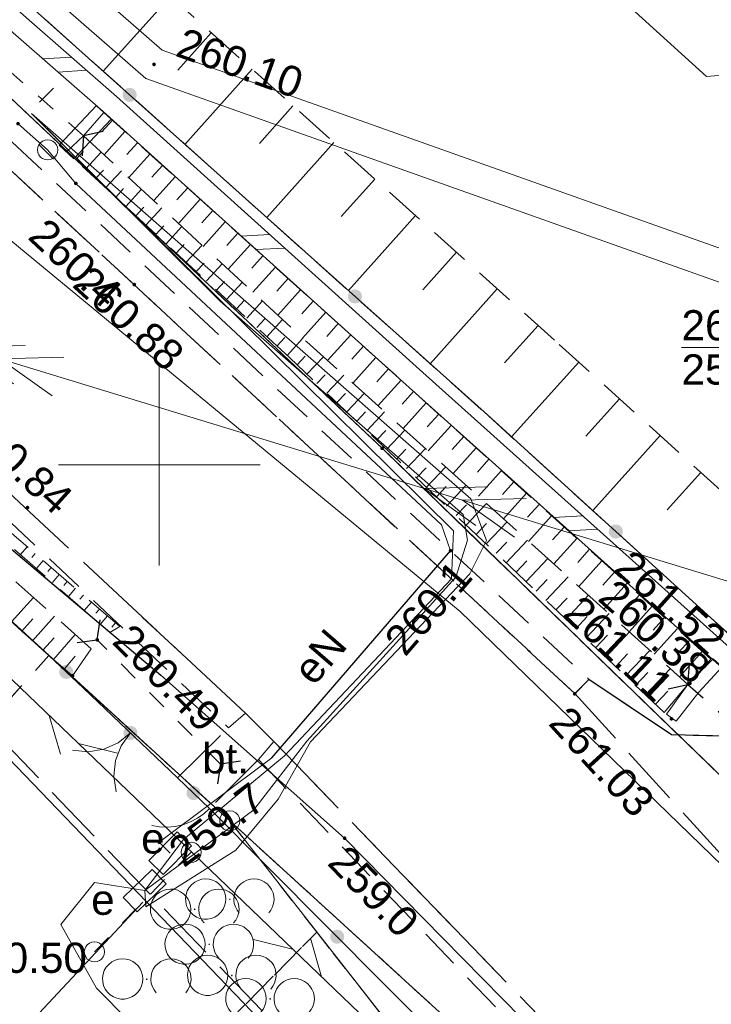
# Model space of a CAD drawing. Header units: metres. Extents: x 7427125 to 7427502, y 5541102 to 5541557.
# Tile 21 of 43: x 7427297 to 7427314, y 5541237 to 5541261. Entities that reach past the tile are written whole.
import ezdxf
from ezdxf.enums import TextEntityAlignment as Align

# ---------------------------------------------------------------- set-up
doc = ezdxf.new("R2010")
doc.units = ezdxf.units.M
doc.header["$MEASUREMENT"] = 0
for name, pattern in [('PRZER1-1', [1, 0.5, -0.5]), ('PRZER2-1', [1.5, 1, -0.5]), ('PRZER3-1', [2, 1.5, -0.5]), ('PRZER3-2', [2.5, 1.5, -1])]:
    doc.linetypes.add(name, pattern=pattern)
for name, color, linetype, lineweight in [('!_Granica terenu objętego planem', 7, 'Continuous', 0), ('!_Linia rozgraniczająca', 7, 'Continuous', 0), ('GEPPGD', 7, 'Continuous', 13), ('GEPPGO', 7, 'Continuous', 13), ('GESDZI', 7, 'Continuous', 13), ('GESJOB', 7, 'Continuous', 30), ('GSLDSO', 7, 'Continuous', 13), ('GSLIPS', 7, 'Continuous', 30), ('GSLKBR', 7, 'Continuous', 13), ('GSLKFU', 7, 'Continuous', 13), ('GSLKOG', 7, 'Continuous', 30), ('GSLKRW', 7, 'Continuous', 30), ('GSPWPS', 7, 'Continuous', 13), ('GSPWPS_O', 7, 'Continuous', 13), ('GSSDSO', 7, 'Continuous', 13), ('GSSKOA', 7, 'Continuous', 13), ('GSSKOD', 7, 'Continuous', 13), ('GSSOTW', 7, 'Continuous', 13), ('GSSOTW_O', 7, 'Continuous', 13), ('GSSZAD', 7, 'Continuous', 13), ('GSSZSN', 7, 'Continuous', 13), ('GULLOB', 7, 'Continuous', 30), ('GUPELA', 7, 'Continuous', 13), ('GUPISN', 7, 'Continuous', 13), ('GUPPRZ', 7, 'Continuous', 13), ('GUPPRZ_O', 7, 'Continuous', 13)]:
    doc.layers.add(name, color=color, linetype=linetype, lineweight=lineweight)
for name, color, linetype, lineweight, true_color in [('GESUZY', 7, 'Continuous', 13, 0x008000), ('GULEPR', 1, 'Continuous', 13, 0xff0000), ('GULEPR_O', 1, 'Continuous', 13, 0xff0000), ('GULTPR', 7, 'Continuous', 13, 0xff9100), ('GULWPR', 5, 'Continuous', 13, 0x0000ff), ('GUPESE', 1, 'Continuous', 13, 0xff0000), ('GUPESE_O', 1, 'Continuous', 13, 0xff0000), ('Ramka sekcyjna', 7, 'Continuous', 13, 0xa5007c)]:
    doc.layers.add(name, color=color, linetype=linetype, lineweight=lineweight, true_color=true_color)
doc.styles.add('Arial', font='arial.ttf')

# ---------------------------------------------------------------- blocks, each defined once
blk = doc.blocks.new('D_GEPPGO1_2')
blk.add_hatch(color=0).paths.add_polyline_path([(0, -0.045), (-0.013906, -0.042798), (-0.02645, -0.036406), (-0.036406, -0.02645), (-0.042798, -0.013906), (-0.045, 0), (-0.042798, 0.013906), (-0.036406, 0.02645), (-0.02645, 0.036406), (-0.013906, 0.042798), (0, 0.045), (0.013906, 0.042798), (0.02645, 0.036406), (0.036406, 0.02645), (0.042798, 0.013906), (0.045, 0), (0.042798, -0.013906), (0.036406, -0.02645), (0.02645, -0.036406), (0.013906, -0.042798)])
blk = doc.blocks.new('D_GEPPGD1_1')
at = {"color": 0, "flags": 128}
blk.add_lwpolyline([(0, 0.25), (0.077254, 0.237764), (0.146946, 0.202254), (0.202254, 0.146946), (0.237764, 0.077254), (0.25, 0), (0.237764, -0.077254), (0.202254, -0.146946), (0.146946, -0.202254), (0.077254, -0.237764), (0, -0.25), (-0.077254, -0.237764), (-0.146946, -0.202254), (-0.202254, -0.146946), (-0.237764, -0.077254), (-0.25, 0), (-0.237764, 0.077254), (-0.202254, 0.146946), (-0.146946, 0.202254), (-0.077254, 0.237764), (0, 0.25)], close=True, dxfattribs=at)
blk = doc.blocks.new('D_GUPPRZ1')
blk.add_hatch(color=0).paths.add_polyline_path([(0, -0.045), (-0.011647, -0.043467), (-0.0225, -0.038971), (-0.03182, -0.03182), (-0.038971, -0.0225), (-0.043467, -0.011647), (-0.045, 0), (-0.043467, 0.011647), (-0.038971, 0.0225), (-0.03182, 0.03182), (-0.0225, 0.038971), (-0.011647, 0.043467), (0, 0.045), (0.011647, 0.043467), (0.0225, 0.038971), (0.03182, 0.03182), (0.038971, 0.0225), (0.043467, 0.011647), (0.045, 0), (0.043467, -0.011647), (0.038971, -0.0225), (0.03182, -0.03182), (0.0225, -0.038971), (0.011647, -0.043467)])
blk = doc.blocks.new('D_GUPESE1')
at = {"color": 0, "flags": 128}
blk.add_lwpolyline([(-0.5, -0.25), (-0.5, 0.25), (0.5, 0.25), (0.5, -0.25), (-0.5, -0.25)], close=True, dxfattribs=at)
blk = doc.blocks.new('D_GSPWPS1')
blk.add_hatch(color=0).paths.add_polyline_path([(0, -0.045), (-0.011647, -0.043467), (-0.0225, -0.038971), (-0.03182, -0.03182), (-0.038971, -0.0225), (-0.043467, -0.011647), (-0.045, 0), (-0.043467, 0.011647), (-0.038971, 0.0225), (-0.03182, 0.03182), (-0.0225, 0.038971), (-0.011647, 0.043467), (0, 0.045), (0.011647, 0.043467), (0.0225, 0.038971), (0.03182, 0.03182), (0.038971, 0.0225), (0.043467, 0.011647), (0.045, 0), (0.043467, -0.011647), (0.038971, -0.0225), (0.03182, -0.03182), (0.0225, -0.038971), (0.011647, -0.043467)])
blk = doc.blocks.new('D_SUTP1')
at = {"color": 0, "flags": 128}
for points in [[(0.9325, 0), (0.0675, 0.5)], [(-0.0675, 0), (-0.9325, -0.5)]]:
    blk.add_lwpolyline(points, dxfattribs=at)
blk = doc.blocks.new('D_GSLIPS1')
at = {"color": 0, "flags": 128}
blk.add_lwpolyline([(-0.3, -0.4), (0, 0), (-0.3, 0.4)], dxfattribs=at)
blk = doc.blocks.new('D_GSLIPS2')
at = {"color": 0, "flags": 128}
blk.add_lwpolyline([(0.3, 0.4), (0, 0), (0.3, -0.4)], dxfattribs=at)
blk = doc.blocks.new('D_GSLDSO2')
at = {"color": 0, "flags": 128}
blk.add_lwpolyline([(0, 0.25), (0, -0.25)], dxfattribs=at)
blk = doc.blocks.new('D_ODTN_1')
at = {"color": 0, "flags": 128}
for points in [[(-0.5, -0.25), (0, 0.25)], [(0, -0.25), (0.5, 0.25)]]:
    blk.add_lwpolyline(points, dxfattribs=at)
blk = doc.blocks.new('D_KOLO')
blk.add_hatch(color=0).paths.add_polyline_path([(0, -0.175), (-0.045293, -0.169037), (-0.0875, -0.151554), (-0.123744, -0.123744), (-0.151554, -0.0875), (-0.169037, -0.045293), (-0.175, 0), (-0.169037, 0.045293), (-0.151554, 0.0875), (-0.123744, 0.123744), (-0.0875, 0.151554), (-0.045293, 0.169037), (0, 0.175), (0.045293, 0.169037), (0.0875, 0.151554), (0.123744, 0.123744), (0.151554, 0.0875), (0.169037, 0.045293), (0.175, 0), (0.169037, -0.045293), (0.151554, -0.0875), (0.123744, -0.123744), (0.0875, -0.151554), (0.045293, -0.169037)])
blk = doc.blocks.new('D_SUEP2')
at = {"color": 0, "flags": 128}
for points in [[(-1.25, -0.5), (0.25, 0), (-1.25, 0.5)], [(-0.25, -0.5), (1.25, 0), (-0.25, 0.5)]]:
    blk.add_lwpolyline(points, dxfattribs=at)
blk = doc.blocks.new('D_GUPELA2')
at = {"extrusion": (0, 0, -1)}
blk.add_hatch(color=0, dxfattribs=at).paths.add_polyline_path([(-0.002013, -0.044955), (-0.013788, -0.042836), (-0.024849, -0.037517), (-0.033417, -0.030138), (-0.040557, -0.019497), (-0.044323, -0.007777), (-0.044986, 0.001113), (-0.043117, 0.012881), (-0.038133, 0.023893), (-0.030065, 0.033482), (-0.021281, 0.03965), (-0.011881, 0.043403), (0.001087, 0.044987), (0.013449, 0.042943), (0.024479, 0.03776), (0.034764, 0.028574), (0.041285, 0.017903), (0.044532, 0.006476), (0.04461, -0.005909), (0.04187, -0.01649), (0.036867, -0.025804), (0.029541, -0.033946), (0.020466, -0.040077), (0.00982, -0.043916)])
at = {"color": 0, "flags": 128}
for points in [[(-0.883883, 0.883883), (-0.53033, 0.53033)], [(0.883883, 0.883883), (0.53033, 0.53033)], [(-0.883883, -0.883883), (-0.53033, -0.53033)], [(0.883883, -0.883883), (0.53033, -0.53033)]]:
    blk.add_lwpolyline(points, dxfattribs=at)
blk = doc.blocks.new('D_GUPELA1')
at = {"color": 0, "flags": 128}
blk.add_lwpolyline([(0, 0.25), (0.064705, 0.241481), (0.125, 0.216506), (0.176777, 0.176777), (0.216506, 0.125), (0.241481, 0.064705), (0.25, 0), (0.241481, -0.064705), (0.216506, -0.125), (0.176777, -0.176777), (0.125, -0.216506), (0.064705, -0.241481), (0, -0.25), (-0.064705, -0.241481), (-0.125, -0.216506), (-0.176777, -0.176777), (-0.216506, -0.125), (-0.241481, -0.064705), (-0.25, 0), (-0.241481, 0.064705), (-0.216506, 0.125), (-0.176777, 0.176777), (-0.125, 0.216506), (-0.064705, 0.241481), (0, 0.25)], close=True, dxfattribs=at)
blk = doc.blocks.new('D_GUPISN1')
at = {"color": 0, "flags": 128}
blk.add_lwpolyline([(0, 0.25), (0.064705, 0.241481), (0.125, 0.216506), (0.176777, 0.176777), (0.216506, 0.125), (0.241481, 0.064705), (0.25, 0), (0.241481, -0.064705), (0.216506, -0.125), (0.176777, -0.176777), (0.125, -0.216506), (0.064705, -0.241481), (0, -0.25), (-0.064705, -0.241481), (-0.125, -0.216506), (-0.176777, -0.176777), (-0.216506, -0.125), (-0.241481, -0.064705), (-0.25, 0), (-0.241481, 0.064705), (-0.216506, 0.125), (-0.176777, 0.176777), (-0.125, 0.216506), (-0.064705, 0.241481), (0, 0.25)], close=True, dxfattribs=at)
blk = doc.blocks.new('D_GSLKBR1')
at = {"color": 0, "flags": 128}
for points in [[(1.299038, 0.75), (1.06066, 0.43934), (0.75, 0.200962), (0.388229, 0.051111), (0, 0)], [(0, 0), (0.388229, -0.051111), (0.75, -0.200962), (1.06066, -0.43934), (1.299038, -0.75)]]:
    blk.add_lwpolyline(points, dxfattribs=at)
blk = doc.blocks.new('D_GSLKFU1')
at = {"color": 0, "flags": 128}
blk.add_lwpolyline([(0, 0), (-0.012833, -0.195789), (-0.051111, -0.388229), (-0.114181, -0.574025), (-0.200962, -0.75), (-0.30997, -0.913142), (-0.43934, -1.06066), (-0.586858, -1.19003), (-0.75, -1.299038)], dxfattribs=at)
blk = doc.blocks.new('D_GSSZAD3')
at = {"color": 0, "flags": 128}
blk.add_lwpolyline([(-0.6, 0.5), (-0.513176, 0.492404), (-0.42899, 0.469846), (-0.35, 0.433013), (-0.278606, 0.383022), (-0.216978, 0.321394), (-0.166987, 0.25), (-0.130154, 0.17101), (-0.107596, 0.086824), (-0.1, 0), (-0.107596, -0.086824), (-0.130154, -0.17101), (-0.166987, -0.25), (-0.222125, -0.32743), (-0.290921, -0.393027), (-0.370887, -0.444418), (-0.459134, -0.479746), (-0.552472, -0.497736), (-0.647528, -0.497736), (-0.740866, -0.479746), (-0.829113, -0.444418), (-0.909079, -0.393027), (-0.977875, -0.32743), (-1.033013, -0.25), (-1.0725, -0.163534), (-1.094911, -0.071157), (-1.099434, 0.023791), (-1.085906, 0.117879), (-1.054816, 0.207708), (-1.007288, 0.290028), (-0.94504, 0.361867), (-0.87032, 0.420627), (-0.785831, 0.464184), (-0.694626, 0.490964), (-0.6, 0.5)], close=True, dxfattribs=at)
blk.add_lwpolyline([(0.234697, -0.341399), (0.179845, -0.271053), (0.138367, -0.192079), (0.111581, -0.106992), (0.100342, -0.018499), (0.105007, 0.070582), (0.125427, 0.157417), (0.160952, 0.239242), (0.210451, 0.313452), (0.27235, 0.377684), (0.344678, 0.429896), (0.425132, 0.468424), (0.511152, 0.492043), (0.6, 0.5), (0.688848, 0.492043), (0.774868, 0.468424), (0.855322, 0.429896), (0.92765, 0.377684), (0.989549, 0.313452), (1.039048, 0.239242), (1.074573, 0.157417), (1.094993, 0.070582), (1.099658, -0.018499), (1.088419, -0.106992), (1.061633, -0.192079), (1.020155, -0.271053), (0.965303, -0.341399)], dxfattribs=at)

msp = doc.modelspace()

# ---------------------------------------------------------------- linework, layer by layer
at = {"layer": '!_Granica terenu objętego planem', "color": 16, "linetype": 'PRZER3-1', "lineweight": 13}
msp.add_lwpolyline([(7427223.404, 5541280.844), (7427237.172, 5541294.666), (7427273.595, 5541264.199), (7427293.187, 5541246.2), (7427318.595, 5541219.771), (7427304.61, 5541204.848)], dxfattribs=at)
at = {"layer": '!_Linia rozgraniczająca', "color": 218, "linetype": 'Continuous', "lineweight": 13, "flags": 128}
msp.add_lwpolyline([(7427223.546, 5541280.703), (7427237.185, 5541294.395), (7427273.463, 5541264.048), (7427293.047, 5541246.057), (7427318.319, 5541219.769), (7427304.464, 5541204.985)], dxfattribs=at)
at = {"layer": 'GESDZI', "color": 7, "linetype": 'Continuous', "lineweight": 13, "flags": 128}
for points in [[(7427365.33, 5541270.24), (7427360.53, 5541265.49), (7427345.01, 5541249.37), (7427332.02, 5541235.75), (7427327.9, 5541231.44), (7427324.78, 5541228.21), (7427320.15, 5541236.27), (7427305.53, 5541250.41), (7427281.57, 5541272.99), (7427247.55, 5541303.23), (7427241.97, 5541307.49), (7427230.33, 5541315.24), (7427210.43, 5541329.61), (7427196.99, 5541343.41), (7427172.66, 5541368.39), (7427206.1, 5541403.07), (7427222.77, 5541419.91)], [(7427149.017, 5541397.869), (7427149.6, 5541397.01), (7427166.31, 5541376.18), (7427167.99, 5541374.1), (7427172.66, 5541368.39), (7427196.99, 5541343.41), (7427210.43, 5541329.61), (7427230.33, 5541315.24), (7427241.97, 5541307.49), (7427247.55, 5541303.23), (7427281.57, 5541272.99), (7427305.53, 5541250.41), (7427320.15, 5541236.27)], [(7427311.88, 5541231.94), (7427301.75, 5541241.17), (7427284.57, 5541256.88), (7427256.27, 5541282.47), (7427240.42, 5541296.03), (7427236.08, 5541299.6), (7427224.16, 5541309.39), (7427213.87, 5541317.74), (7427195.57, 5541331.32), (7427175.06, 5541354.41), (7427161.84, 5541370.1), (7427153.91, 5541380.03), (7427144.81, 5541391.44), (7427143.965, 5541392.524)], [(7427224.326, 5541279.982), (7427240.42, 5541296.03), (7427256.27, 5541282.47), (7427284.57, 5541256.88), (7427301.75, 5541241.17), (7427315.72, 5541223.34), (7427317.48, 5541219.62), (7427313.06, 5541214.79), (7427304.01, 5541205.409)]]:
    msp.add_lwpolyline(points, dxfattribs=at)
msp.add_lwpolyline([(7427319.61, 5541221.9), (7427318.85, 5541221.09), (7427317.48, 5541219.62), (7427315.72, 5541223.34), (7427301.75, 5541241.17), (7427311.88, 5541231.94), (7427319.61, 5541221.9)], close=True, dxfattribs=at)
at = {"layer": 'GESJOB', "color": 7, "linetype": 'PRZER3-2', "lineweight": 30}
for points in [[(7427149.017, 5541397.869), (7427149.6, 5541397.01), (7427166.31, 5541376.18), (7427167.99, 5541374.1), (7427172.66, 5541368.39), (7427196.99, 5541343.41), (7427210.43, 5541329.61), (7427230.33, 5541315.24), (7427241.97, 5541307.49), (7427247.55, 5541303.23), (7427281.57, 5541272.99), (7427305.53, 5541250.41), (7427320.15, 5541236.27), (7427324.78, 5541228.21), (7427335.43, 5541208.11), (7427343.296, 5541192.599)], [(7427343.296, 5541192.599), (7427335.43, 5541208.11), (7427324.78, 5541228.21), (7427320.15, 5541236.27), (7427305.53, 5541250.41), (7427281.57, 5541272.99), (7427247.55, 5541303.23), (7427241.97, 5541307.49), (7427230.33, 5541315.24), (7427210.43, 5541329.61), (7427196.99, 5541343.41), (7427172.66, 5541368.39), (7427167.99, 5541374.1), (7427166.31, 5541376.18), (7427149.6, 5541397.01), (7427149.017, 5541397.869)]]:
    msp.add_lwpolyline(points, dxfattribs=at)
at = {"layer": 'GESUZY', "color": 96, "linetype": 'PRZER1-1', "lineweight": 13, "true_color": 0x008000}
for points in [[(7427149.017, 5541397.869), (7427149.6, 5541397.01), (7427166.31, 5541376.18), (7427167.99, 5541374.1), (7427172.66, 5541368.39), (7427196.99, 5541343.41), (7427210.43, 5541329.61), (7427230.33, 5541315.24), (7427241.97, 5541307.49), (7427247.55, 5541303.23), (7427273.39, 5541280.26), (7427281.57, 5541272.99), (7427305.53, 5541250.41), (7427320.15, 5541236.27)], [(7427311.88, 5541231.94), (7427301.75, 5541241.17), (7427297.26, 5541245.27), (7427284.57, 5541256.88), (7427256.27, 5541282.47), (7427240.42, 5541296.03), (7427236.08, 5541299.6), (7427224.16, 5541309.39), (7427213.87, 5541317.74), (7427195.57, 5541331.32), (7427175.06, 5541354.41), (7427161.84, 5541370.1), (7427153.91, 5541380.03), (7427144.81, 5541391.44), (7427143.965, 5541392.524)], [(7427224.326, 5541279.982), (7427240.42, 5541296.03), (7427256.27, 5541282.47), (7427284.57, 5541256.88), (7427297.26, 5541245.27), (7427280.844, 5541227.089)], [(7427280.844, 5541227.089), (7427297.26, 5541245.27), (7427301.75, 5541241.17), (7427303.91, 5541238.41), (7427287.013, 5541221.316)], [(7427287.013, 5541221.316), (7427303.91, 5541238.41), (7427315.72, 5541223.34), (7427317.48, 5541219.62), (7427313.06, 5541214.79), (7427304.01, 5541205.409)]]:
    msp.add_lwpolyline(points, dxfattribs=at)
for points in [[(7427324.78, 5541228.21), (7427320.15, 5541236.27), (7427305.53, 5541250.41), (7427281.57, 5541272.99), (7427273.39, 5541280.26), (7427354.64, 5541356.58), (7427358.58, 5541352.7), (7427361.29, 5541350.08), (7427363.62, 5541347.81), (7427366.52, 5541345.04), (7427374.21, 5541337.71), (7427378.19, 5541333.92), (7427396.7, 5541315.71), (7427402.05, 5541310.46), (7427383.24, 5541290.03), (7427367.48, 5541272.62), (7427365.33, 5541270.24), (7427360.53, 5541265.49), (7427345.01, 5541249.37), (7427332.02, 5541235.75), (7427327.9, 5541231.44), (7427324.78, 5541228.21)], [(7427301.75, 5541241.17), (7427311.88, 5541231.94), (7427319.61, 5541221.9), (7427318.85, 5541221.09), (7427317.48, 5541219.62), (7427315.72, 5541223.34), (7427303.91, 5541238.41), (7427301.75, 5541241.17)]]:
    msp.add_lwpolyline(points, close=True, dxfattribs=at)
at = {"layer": 'GSLDSO', "color": 7, "linetype": 'Continuous', "lineweight": 13, "flags": 128}
for points in [[(7427314.467, 5541245.186), (7427306.537, 5541252.286), (7427298.936, 5541259.137), (7427296.706, 5541261.087), (7427283.766, 5541272.657), (7427272.306, 5541282.717), (7427256.878, 5541296.656), (7427244.535, 5541307.798), (7427240.116, 5541311.597), (7427230.318, 5541320.515), (7427219.057, 5541330.746), (7427200.876, 5541346.967)], [(7427314.133, 5541244.814), (7427306.203, 5541251.914), (7427298.604, 5541258.763), (7427296.374, 5541260.713), (7427283.434, 5541272.283), (7427271.974, 5541282.343), (7427256.542, 5541296.284), (7427244.205, 5541307.422), (7427239.784, 5541311.223), (7427229.982, 5541320.145), (7427218.723, 5541330.374), (7427200.544, 5541346.593)], [(7427297.518, 5541257.931), (7427298.438, 5541258.911)], [(7427297.882, 5541257.589), (7427298.802, 5541258.569)]]:
    msp.add_lwpolyline(points, dxfattribs=at)
at = {"layer": 'GSLIPS', "color": 7, "linetype": 'PRZER1-1', "lineweight": 30}
for points in [[(7427298.12, 5541258.16), (7427295.81, 5541260.18)], [(7427301.52, 5541242.58), (7427298.46, 5541245.66)], [(7427313.12, 5541244.55), (7427319.89, 5541238.62)]]:
    msp.add_lwpolyline(points, dxfattribs=at)
at = {"layer": 'GSLKBR', "color": 7, "linetype": 'Continuous', "lineweight": 13, "flags": 128}
msp.add_lwpolyline([(7427298.12, 5541244.46), (7427300.45, 5541242.24)], dxfattribs=at)
at = {"layer": 'GSLKFU', "color": 7, "linetype": 'Continuous', "lineweight": 13, "flags": 128}
msp.add_lwpolyline([(7427300.45, 5541242.24), (7427301.25, 5541241.48)], dxfattribs=at)
at = {"layer": 'GSLKOG', "color": 7, "linetype": 'Continuous', "lineweight": 30, "flags": 128}
for points in [[(7427266.44, 5541288.58), (7427277.84, 5541278.38), (7427296.06, 5541262.04), (7427308.06, 5541251.31), (7427314.6, 5541245.38), (7427316.29, 5541244), (7427319.78, 5541240.88), (7427327.26, 5541234.36), (7427329.75, 5541234.12), (7427336, 5541240.52), (7427344.5, 5541249.29), (7427345.07, 5541249.81), (7427346.82, 5541251.64), (7427354.76, 5541259.81), (7427355.77, 5541260.97), (7427366.55, 5541272.09), (7427367.5, 5541273.13), (7427373.53, 5541279.81), (7427385.65, 5541293.27), (7427401.54, 5541310.36), (7427396.09, 5541315.77), (7427385, 5541326.69), (7427374.15, 5541337.32)], [(7427261.52, 5541277.52), (7427265.85, 5541273.58), (7427268.6, 5541271.18), (7427275.39, 5541264.96), (7427281.2, 5541259.69), (7427288.16, 5541253.5), (7427297.26, 5541245.27), (7427298.12, 5541244.46), (7427300.45, 5541242.24), (7427301.25, 5541241.48), (7427312.87, 5541229.8), (7427314.01, 5541228.46), (7427319.61, 5541221.66), (7427317.48, 5541219.62)]]:
    msp.add_lwpolyline(points, dxfattribs=at)
at = {"layer": 'GSLKRW', "color": 7, "linetype": 'Continuous', "lineweight": 30, "flags": 128}
msp.add_lwpolyline([(7427376.93, 5541304.94), (7427380.5, 5541301.13), (7427360.7, 5541282.27), (7427346.09, 5541268.4), (7427335.79, 5541258.5), (7427333.98, 5541256.76), (7427333, 5541256.14), (7427324.47, 5541250.91), (7427323.95, 5541250.54), (7427319.57, 5541246.44), (7427317.84, 5541244.85), (7427316.18, 5541243.72), (7427314.75, 5541243.25), (7427312.71, 5541243.3), (7427310.66, 5541244.68), (7427310.31, 5541244.32)], dxfattribs=at)
at = {"layer": 'GSSDSO', "color": 7, "linetype": 'Continuous', "lineweight": 13, "flags": 128}
msp.add_lwpolyline([(7427313.75, 5541245.19), (7427313.12, 5541244.55), (7427312.59, 5541243.82), (7427312.83, 5541243.64), (7427313.39, 5541244.36), (7427313.97, 5541244.99), (7427313.75, 5541245.19)], close=True, dxfattribs=at)
at = {"layer": 'GSSKOA', "color": 7, "linetype": 'PRZER3-1', "lineweight": 13}
for points in [[(7427214.8, 5541324.94), (7427228.08, 5541314.4), (7427243.84, 5541302.38), (7427262.7, 5541287.01), (7427277.46, 5541274.11), (7427285.25, 5541267.16), (7427295.94, 5541257.65), (7427310.31, 5541244.33), (7427319.36, 5541234.38)], [(7427312.78, 5541232.86), (7427302.84, 5541243.14), (7427302.14, 5541243.84), (7427293.24, 5541252.13), (7427282.63, 5541261.81), (7427270.86, 5541272.19), (7427264.75, 5541277.61), (7427256.78, 5541284.37), (7427248.05, 5541291.73), (7427241.19, 5541297.08), (7427228.09, 5541307), (7427209.62, 5541321.59)], [(7427346.09, 5541268.4), (7427335.79, 5541258.5), (7427333.98, 5541256.76), (7427333, 5541256.14), (7427324.47, 5541250.91), (7427323.95, 5541250.54), (7427319.57, 5541246.44), (7427317.84, 5541244.85), (7427316.18, 5541243.72), (7427314.75, 5541243.25), (7427312.71, 5541243.3), (7427310.66, 5541244.68), (7427310.31, 5541244.33), (7427319.36, 5541234.38), (7427319.76, 5541234.74), (7427318.65, 5541236.69)]]:
    msp.add_lwpolyline(points, dxfattribs=at)
at = {"layer": 'GSSKOD', "color": 7, "linetype": 'PRZER2-1', "lineweight": 13}
msp.add_lwpolyline([(7427214.8, 5541324.94, -0.890724), (7427229.29, 5541316.12), (7427244.72, 5541303.47), (7427263.56, 5541287.66), (7427278.27, 5541274.66), (7427285.85, 5541267.69), (7427296.35, 5541258), (7427310.66, 5541244.68), (7427310.31, 5541244.33), (7427295.94, 5541257.65), (7427285.25, 5541267.16), (7427277.46, 5541274.11), (7427262.7, 5541287.01), (7427243.84, 5541302.38), (7427228.08, 5541314.4), (7427214.8, 5541324.94)], format="xyb", close=True, dxfattribs=at)
for points in [[(7427270.86, 5541272.19), (7427270.57, 5541271.98), (7427282.3, 5541261.54), (7427292.91, 5541251.78), (7427301.72, 5541243.48), (7427302.14, 5541243.84), (7427293.24, 5541252.13), (7427282.63, 5541261.81), (7427270.86, 5541272.19)], [(7427325.7, 5541191.81), (7427327.51, 5541191.61), (7427328.66, 5541207.53), (7427325.01, 5541215.25), (7427320.9, 5541222.23), (7427312.78, 5541232.86), (7427302.84, 5541243.14), (7427302.46, 5541242.69), (7427312.25, 5541232.48), (7427320.19, 5541221.79), (7427322.21, 5541214.55), (7427323.54, 5541207.25), (7427325.7, 5541191.81)]]:
    msp.add_lwpolyline(points, close=True, dxfattribs=at)
at = {"layer": 'GSSOTW', "color": 7, "linetype": 'PRZER3-1', "lineweight": 13}
msp.add_lwpolyline([(7427302.14, 5541243.84), (7427302.84, 5541243.14), (7427302.46, 5541242.69), (7427301.25, 5541241.48), (7427300.45, 5541242.24), (7427301.72, 5541243.48), (7427302.14, 5541243.84)], close=True, dxfattribs=at)
at = {"layer": 'GSSZAD', "color": 7, "linetype": 'PRZER2-1', "lineweight": 13}
for points in [[(7427301.75, 5541239.24), (7427301.74, 5541239.22), (7427301.76, 5541239.22), (7427301.75, 5541239.24)], [(7427300.88, 5541238.99), (7427300.87, 5541238.97), (7427300.89, 5541238.97), (7427300.88, 5541238.99)], [(7427301.24, 5541238.12), (7427301.23, 5541238.1), (7427301.25, 5541238.1), (7427301.24, 5541238.12)], [(7427299.69, 5541237.26), (7427299.68, 5541237.24), (7427299.7, 5541237.24), (7427299.69, 5541237.26)], [(7427301.8, 5541237.35), (7427301.79, 5541237.33), (7427301.81, 5541237.33), (7427301.8, 5541237.35)], [(7427302.75, 5541236.77), (7427302.74, 5541236.75), (7427302.76, 5541236.75), (7427302.75, 5541236.77)]]:
    msp.add_lwpolyline(points, close=True, dxfattribs=at)
at = {"layer": 'GSSZSN', "color": 7, "linetype": 'PRZER2-1', "lineweight": 13}
for points in [[(7427314.01, 5541249.3), (7427309.81, 5541253.09), (7427297.41, 5541264.19), (7427280.53, 5541280.08), (7427275.58, 5541284.47), (7427269.8, 5541291.75), (7427267.49, 5541289.43), (7427273.72, 5541283.27), (7427277.84, 5541278.38), (7427296.06, 5541262.04), (7427308.06, 5541251.31), (7427314.6, 5541245.38), (7427314.01, 5541249.3)], [(7427299.02, 5541245.99), (7427296.03, 5541248.56), (7427290.4, 5541253.66), (7427285.81, 5541257.96), (7427280.87, 5541262.49), (7427275.91, 5541267.15), (7427271.55, 5541270.95), (7427267.64, 5541274.45), (7427264.27, 5541277.44), (7427262.53, 5541279.04), (7427262.42, 5541278.24), (7427263.16, 5541277.73), (7427266.1, 5541275.14), (7427268.69, 5541272.76), (7427272.21, 5541269.4), (7427276.21, 5541265.72), (7427280.56, 5541261.82), (7427284.93, 5541258.06), (7427289.02, 5541254.45), (7427294.15, 5541249.87), (7427298.77, 5541245.84), (7427299.02, 5541245.99)], [(7427261.11, 5541277.89), (7427261.52, 5541277.52), (7427265.85, 5541273.58), (7427268.6, 5541271.18), (7427275.39, 5541264.96), (7427281.2, 5541259.69), (7427288.16, 5541253.5), (7427297.26, 5541245.27), (7427297.85, 5541244.77), (7427298.31, 5541245.44), (7427295.74, 5541247.72), (7427291.92, 5541251.06), (7427287.44, 5541255.11), (7427284.89, 5541257.33), (7427281.96, 5541259.89), (7427277.71, 5541263.68), (7427273.83, 5541267.26), (7427271.25, 5541269.56), (7427266.76, 5541273.89), (7427262.91, 5541277.35), (7427262.28, 5541278.08), (7427261.11, 5541277.89)], [(7427313.69, 5541245.18), (7427298.62, 5541258.74), (7427298.12, 5541258.16), (7427303.66, 5541253.05), (7427313.12, 5541244.55), (7427313.69, 5541245.18)], [(7427312.53, 5541243.86), (7427303.23, 5541252.66), (7427297.7, 5541257.76), (7427298.12, 5541258.16), (7427303.66, 5541253.05), (7427313.12, 5541244.55), (7427312.53, 5541243.86)]]:
    msp.add_lwpolyline(points, close=True, dxfattribs=at)
at = {"layer": 'GSSZSN', "color": 7, "linetype": 'Continuous', "lineweight": 13, "flags": 128}
for points in [[(7427300.277, 5541261.624), (7427298.609, 5541259.761)], [(7427301.291, 5541260.716), (7427300.457, 5541259.785)], [(7427302.305, 5541259.809), (7427300.638, 5541257.947)], [(7427303.318, 5541258.901), (7427302.485, 5541257.97)], [(7427298.835, 5541258.547), (7427298.578, 5541258.261)], [(7427299.146, 5541258.266), (7427298.629, 5541257.691)], [(7427299.458, 5541257.986), (7427299.197, 5541257.696)], [(7427304.332, 5541257.994), (7427302.666, 5541256.133)], [(7427297.917, 5541257.56), (7427298.113, 5541257.772)], [(7427298.167, 5541257.329), (7427298.56, 5541257.754)], [(7427299.769, 5541257.706), (7427299.245, 5541257.123)], [(7427298.417, 5541257.098), (7427298.614, 5541257.311)], [(7427298.668, 5541256.868), (7427299.06, 5541257.293)], [(7427300.081, 5541257.425), (7427299.817, 5541257.132)], [(7427300.392, 5541257.145), (7427299.861, 5541256.554)], [(7427305.346, 5541257.086), (7427304.513, 5541256.156)], [(7427298.918, 5541256.637), (7427299.114, 5541256.85)], [(7427299.168, 5541256.406), (7427299.56, 5541256.832)], [(7427300.704, 5541256.865), (7427300.436, 5541256.568)], [(7427301.015, 5541256.585), (7427300.477, 5541255.986)], [(7427299.418, 5541256.176), (7427299.614, 5541256.388)], [(7427299.668, 5541255.945), (7427300.06, 5541256.37)], [(7427301.327, 5541256.304), (7427301.056, 5541256.003)], [(7427306.359, 5541256.179), (7427304.695, 5541254.319)], [(7427299.918, 5541255.714), (7427300.114, 5541255.927)], [(7427300.168, 5541255.484), (7427300.561, 5541255.909)], [(7427301.638, 5541256.024), (7427301.093, 5541255.418)], [(7427301.95, 5541255.744), (7427301.675, 5541255.439)], [(7427300.418, 5541255.253), (7427300.615, 5541255.466)], [(7427300.669, 5541255.022), (7427301.061, 5541255.447)], [(7427302.261, 5541255.463), (7427301.709, 5541254.85)], [(7427302.573, 5541255.183), (7427302.295, 5541254.874)], [(7427307.373, 5541255.271), (7427306.541, 5541254.342)], [(7427300.919, 5541254.792), (7427301.115, 5541255.004)], [(7427301.169, 5541254.561), (7427301.561, 5541254.986)], [(7427302.884, 5541254.903), (7427302.325, 5541254.281)], [(7427303.196, 5541254.623), (7427302.914, 5541254.31)], [(7427301.419, 5541254.33), (7427301.615, 5541254.543)], [(7427301.669, 5541254.1), (7427302.061, 5541254.525)], [(7427303.507, 5541254.342), (7427302.941, 5541253.713)], [(7427308.387, 5541254.364), (7427306.723, 5541252.505)], [(7427301.919, 5541253.869), (7427302.115, 5541254.081)], [(7427302.169, 5541253.638), (7427302.561, 5541254.063)], [(7427303.819, 5541254.062), (7427303.534, 5541253.746)], [(7427302.42, 5541253.407), (7427302.616, 5541253.62)], [(7427302.67, 5541253.177), (7427303.062, 5541253.602)], [(7427304.13, 5541253.782), (7427303.557, 5541253.145)], [(7427304.442, 5541253.502), (7427304.155, 5541253.182)], [(7427309.401, 5541253.456), (7427308.569, 5541252.527)], [(7427302.92, 5541252.946), (7427303.116, 5541253.159)], [(7427303.17, 5541252.715), (7427303.562, 5541253.14)], [(7427304.753, 5541253.221), (7427304.179, 5541252.583)], [(7427305.065, 5541252.941), (7427304.778, 5541252.622)], [(7427303.418, 5541252.482), (7427303.619, 5541252.695)], [(7427303.665, 5541252.248), (7427304.073, 5541252.679)], [(7427305.376, 5541252.661), (7427304.803, 5541252.023)], [(7427305.688, 5541252.38), (7427305.401, 5541252.062)], [(7427310.412, 5541252.546), (7427308.74, 5541250.693)], [(7427303.912, 5541252.015), (7427304.119, 5541252.233)], [(7427304.159, 5541251.781), (7427304.579, 5541252.224)], [(7427305.999, 5541252.1), (7427305.426, 5541251.463)], [(7427304.406, 5541251.547), (7427304.619, 5541251.772)], [(7427304.654, 5541251.313), (7427305.085, 5541251.769)], [(7427306.311, 5541251.82), (7427306.024, 5541251.501)], [(7427311.422, 5541251.635), (7427310.585, 5541250.707)], [(7427306.622, 5541251.54), (7427306.049, 5541250.903)], [(7427304.901, 5541251.079), (7427305.12, 5541251.31)], [(7427305.148, 5541250.845), (7427305.592, 5541251.314)], [(7427306.934, 5541251.259), (7427306.647, 5541250.941)], [(7427307.245, 5541250.979), (7427306.673, 5541250.343)], [(7427305.395, 5541250.611), (7427305.62, 5541250.849)], [(7427305.642, 5541250.377), (7427306.098, 5541250.859)], [(7427307.557, 5541250.699), (7427307.271, 5541250.381)], [(7427312.433, 5541250.723), (7427310.756, 5541248.866)], [(7427307.868, 5541250.418), (7427307.296, 5541249.783)], [(7427305.889, 5541250.144), (7427306.12, 5541250.388)], [(7427306.137, 5541249.91), (7427306.605, 5541250.404)], [(7427306.384, 5541249.676), (7427306.621, 5541249.926)], [(7427306.631, 5541249.442), (7427307.111, 5541249.949)], [(7427308.18, 5541250.138), (7427307.894, 5541249.82)], [(7427308.491, 5541249.858), (7427307.92, 5541249.223)], [(7427313.443, 5541249.812), (7427312.603, 5541248.882)], [(7427306.878, 5541249.208), (7427307.121, 5541249.465)], [(7427307.125, 5541248.974), (7427307.617, 5541249.494)], [(7427308.803, 5541249.578), (7427308.517, 5541249.26)], [(7427309.114, 5541249.297), (7427308.543, 5541248.663)], [(7427307.372, 5541248.74), (7427307.621, 5541249.004)], [(7427307.619, 5541248.507), (7427308.124, 5541249.039)], [(7427309.426, 5541249.017), (7427309.14, 5541248.7)], [(7427309.737, 5541248.737), (7427309.166, 5541248.102)], [(7427307.867, 5541248.273), (7427308.122, 5541248.542)], [(7427308.114, 5541248.039), (7427308.63, 5541248.584)], [(7427310.049, 5541248.457), (7427309.763, 5541248.139)], [(7427308.361, 5541247.805), (7427308.622, 5541248.081)], [(7427308.608, 5541247.571), (7427309.136, 5541248.129)], [(7427310.36, 5541248.176), (7427309.79, 5541247.542)], [(7427296.719, 5541247.968), (7427296.552, 5541247.775)], [(7427296.918, 5541247.797), (7427296.834, 5541247.699)], [(7427310.672, 5541247.896), (7427310.387, 5541247.579)], [(7427297.118, 5541247.625), (7427296.949, 5541247.428)], [(7427308.855, 5541247.337), (7427309.122, 5541247.62)], [(7427309.102, 5541247.103), (7427309.643, 5541247.674)], [(7427310.983, 5541247.616), (7427310.413, 5541246.982)], [(7427297.318, 5541247.453), (7427297.233, 5541247.354)], [(7427297.517, 5541247.282), (7427297.346, 5541247.082)], [(7427311.295, 5541247.335), (7427311.01, 5541247.019)], [(7427297.717, 5541247.11), (7427297.631, 5541247.01)], [(7427309.35, 5541246.869), (7427309.623, 5541247.158)], [(7427309.597, 5541246.636), (7427310.149, 5541247.219)], [(7427311.606, 5541247.055), (7427311.036, 5541246.422)], [(7427297.917, 5541246.938), (7427297.743, 5541246.736)], [(7427298.116, 5541246.767), (7427298.029, 5541246.665)], [(7427310.091, 5541246.168), (7427310.656, 5541246.764)], [(7427311.918, 5541246.775), (7427311.633, 5541246.458)], [(7427296.331, 5541246.11), (7427296.875, 5541246.713)], [(7427298.316, 5541246.595), (7427298.14, 5541246.39)], [(7427309.844, 5541246.402), (7427310.123, 5541246.697)], [(7427298.516, 5541246.423), (7427298.427, 5541246.32)], [(7427310.585, 5541245.7), (7427311.162, 5541246.309)], [(7427312.229, 5541246.495), (7427311.66, 5541245.862)], [(7427296.592, 5541245.874), (7427296.865, 5541246.177)], [(7427296.853, 5541245.638), (7427297.402, 5541246.245)], [(7427298.715, 5541246.252), (7427298.537, 5541246.044)], [(7427298.915, 5541246.08), (7427298.825, 5541245.975)], [(7427310.338, 5541245.934), (7427310.623, 5541246.235)], [(7427312.541, 5541246.214), (7427312.256, 5541245.898)], [(7427297.378, 5541245.17), (7427297.909, 5541245.796)], [(7427310.833, 5541245.466), (7427311.124, 5541245.774)], [(7427311.08, 5541245.232), (7427311.668, 5541245.854)], [(7427312.852, 5541245.934), (7427312.283, 5541245.302)], [(7427297.114, 5541245.402), (7427297.39, 5541245.707)], [(7427313.164, 5541245.654), (7427312.879, 5541245.338)], [(7427311.327, 5541244.998), (7427311.624, 5541245.313)], [(7427311.574, 5541244.765), (7427312.175, 5541245.399)], [(7427313.475, 5541245.373), (7427312.907, 5541244.742)], [(7427297.647, 5541244.942), (7427297.91, 5541245.252)], [(7427311.821, 5541244.531), (7427312.124, 5541244.851)], [(7427312.068, 5541244.297), (7427312.681, 5541244.944)], [(7427312.315, 5541244.063), (7427312.625, 5541244.39)]]:
    msp.add_lwpolyline(points, dxfattribs=at)
at = {"layer": 'GULEPR', "color": 1, "linetype": 'Continuous', "lineweight": 13, "true_color": 0xff0000, "flags": 128}
for points in [[(7427232.953, 5541271.907), (7427324.98, 5541243.79), (7427325.64, 5541243.73), (7427308.272, 5541201.421)], [(7427296.83, 5541258.71), (7427307.73, 5541249.16), (7427308.12, 5541248.12), (7427307.71, 5541247.3), (7427303.75, 5541243.13), (7427302.95, 5541241.71), (7427301.9, 5541240.44), (7427299.67, 5541239.04), (7427299.64, 5541239.44)], [(7427299.64, 5541239.44), (7427302.35, 5541241.44), (7427303.66, 5541243.15), (7427307.36, 5541247.21), (7427307.65, 5541248.13), (7427307.54, 5541248.77), (7427301.51, 5541254.06), (7427296.83, 5541258.71)], [(7427299.64, 5541239.44), (7427300.6, 5541240.71), (7427303.11, 5541242.78), (7427307.25, 5541247.17), (7427307.3, 5541248.36), (7427296.83, 5541258.71)], [(7427296.5, 5541258.46), (7427297.23, 5541257.81), (7427297.93, 5541256.98), (7427307, 5541248.51), (7427307.23, 5541247.87), (7427302.79, 5541242.73), (7427300, 5541240.64), (7427300.27, 5541240.37)], [(7427299.64, 5541239.44), (7427298.39, 5541239.64), (7427297.56, 5541238.6), (7427298.44, 5541237.02), (7427302.5, 5541232.92), (7427303.22, 5541230.98)], [(7427299.59, 5541239.155), (7427284.824, 5541223.364)]]:
    msp.add_lwpolyline(points, dxfattribs=at)
at = {"layer": 'GULLOB', "color": 7, "linetype": 'Continuous', "lineweight": 30, "flags": 128}
for points in [[(7427143.646, 5541392.187), (7427145.68, 5541389.41), (7427155.42, 5541377.06), (7427156.07, 5541376.56), (7427161.68, 5541380.12), (7427162.59, 5541379.92), (7427172.13, 5541366.63), (7427187.45, 5541351.54), (7427196.58, 5541342.56), (7427212.69, 5541327.94), (7427224.48, 5541318.48), (7427233.85, 5541311.06), (7427228.99, 5541305.78), (7427236.17, 5541300.13), (7427240.75, 5541296.94), (7427256.84, 5541283.09), (7427262.64, 5541277.9), (7427267.92, 5541273.12), (7427281.73, 5541260.56), (7427292.93, 5541250.77), (7427300.04, 5541244.78), (7427304.6, 5541240.74), (7427310.96, 5541234.28)], [(7427302.79, 5541242.73), (7427307.23, 5541247.87)]]:
    msp.add_lwpolyline(points, dxfattribs=at)
at = {"layer": 'GULTPR', "color": 30, "linetype": 'Continuous', "lineweight": 13, "true_color": 0xff9100, "flags": 128}
for points in [[(7427147.925, 5541396.714), (7427160.79, 5541380.08), (7427172.77, 5541365.73), (7427189.7, 5541344.59), (7427199.87, 5541334.94), (7427213.89, 5541323.55), (7427227.66, 5541313.41), (7427237.41, 5541307.29), (7427244.89, 5541301.8), (7427255.3, 5541292.78), (7427280.97, 5541270.3), (7427294.36, 5541257.17), (7427307.47, 5541246.36), (7427319.95, 5541234.27), (7427324.38, 5541225.76), (7427330.33, 5541215.04), (7427332.71, 5541211.01), (7427342.288, 5541191.518)], [(7427143.646, 5541392.187), (7427145.68, 5541389.41), (7427155.42, 5541377.06), (7427156.07, 5541376.56), (7427161.68, 5541380.12), (7427162.59, 5541379.92), (7427172.13, 5541366.63), (7427187.45, 5541351.54), (7427196.58, 5541342.56), (7427212.69, 5541327.94), (7427224.48, 5541318.48), (7427233.85, 5541311.06), (7427228.99, 5541305.78), (7427236.17, 5541300.13), (7427240.75, 5541296.94), (7427256.84, 5541283.09), (7427262.64, 5541277.9), (7427267.92, 5541273.12), (7427281.73, 5541260.56), (7427292.93, 5541250.77), (7427300.04, 5541244.78), (7427304.6, 5541240.74), (7427310.96, 5541234.28)], [(7427288.74, 5541251.96), (7427312.56, 5541229.12)]]:
    msp.add_lwpolyline(points, dxfattribs=at)
at = {"layer": 'GULWPR', "color": 5, "linetype": 'Continuous', "lineweight": 13, "true_color": 0x0000ff, "flags": 128}
for points in [[(7427214.241, 5541289.419), (7427218.173, 5541293.198), (7427224.562, 5541299.348), (7427237.309, 5541311.72), (7427241.509, 5541310.954), (7427286.242, 5541272.332), (7427300.075, 5541260.282), (7427319.751, 5541253.298), (7427326.827, 5541250.899), (7427330.191, 5541249.778), (7427333.326, 5541248.65), (7427348.88, 5541243.944), (7427373.553, 5541269.8), (7427376.071, 5541271.443), (7427397.668, 5541272.639), (7427419.077, 5541273.829)], [(7427214.826, 5541288.872), (7427218.727, 5541292.622), (7427225.118, 5541298.772), (7427237.571, 5541310.86), (7427241.151, 5541310.206), (7427285.718, 5541271.728), (7427299.665, 5541259.578), (7427319.489, 5541252.542), (7427326.573, 5541250.141), (7427329.929, 5541249.022), (7427333.074, 5541247.89), (7427349.12, 5541243.036), (7427374.067, 5541269.18), (7427376.329, 5541270.657), (7427397.712, 5541271.841), (7427418.289, 5541272.984)], [(7427260.4, 5541290.45), (7427261.17, 5541291.14), (7427267.63, 5541297.02), (7427269.62, 5541299.61), (7427282.97, 5541287.32), (7427299.83, 5541272.1), (7427313.58, 5541259.63), (7427342.31, 5541262.06), (7427360.24, 5541280.37), (7427372.08, 5541292.29)]]:
    msp.add_lwpolyline(points, dxfattribs=at)
at = {"layer": 'GUPISN', "color": 7, "linetype": 'PRZER1-1', "lineweight": 13}
msp.add_lwpolyline([(7427298.39, 5541237.92), (7427300.79, 5541240.39)], dxfattribs=at)
at = {"layer": 'GUPPRZ_O', "color": 36, "linetype": 'Continuous', "lineweight": 13, "true_color": 0x803300, "flags": 128}
msp.add_lwpolyline([(7427317.54, 5541249.59), (7427316.04, 5541252.912), (7427312.96, 5541252.912)], dxfattribs=at)
at = {"layer": 'Ramka sekcyjna', "color": 7, "linetype": 'Continuous', "lineweight": 13, "flags": 128}
for points in [[(7427300, 5541250), (7427300, 5541252.5)], [(7427302.5, 5541250), (7427297.5, 5541250)], [(7427302.5, 5541250), (7427297.5, 5541250)], [(7427300, 5541250), (7427300, 5541247.5)]]:
    msp.add_lwpolyline(points, dxfattribs=at)

# ---------------------------------------------------------------- block references
at = {"layer": 'GEPPGD', "color": 7, "linetype": 'Continuous', "lineweight": 13}
msp.add_blockref('D_GEPPGD1_1', (7427301.75, 5541241.17), dxfattribs=at)
at = {"layer": 'GEPPGO', "color": 7, "linetype": 'Continuous', "lineweight": 13}
msp.add_blockref('D_GEPPGO1_2', (7427305.53, 5541250.41), dxfattribs=at)
at = {"layer": 'GSLDSO', "color": 7, "linetype": 'Continuous', "lineweight": 13}
for name, p, rotation in [('D_ODTN_1', (7427297.655, 5541259.925), 138.8322697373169), ('D_ODTN_1', (7427297.655, 5541259.925), 138.8322697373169), ('D_GSLDSO2', (7427298.62, 5541258.74), 46.8087393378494), ('D_GSLDSO2', (7427297.7, 5541257.76), 46.8087393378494), ('D_ODTN_1', (7427302.57, 5541255.525), 137.9711632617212), ('D_ODTN_1', (7427302.57, 5541255.525), 137.9711632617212), ('D_ODTN_1', (7427310.335, 5541248.55), 138.1608279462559), ('D_ODTN_1', (7427310.335, 5541248.55), 138.1608279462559)]:
    msp.add_blockref(name, p, dxfattribs=dict(at, rotation=rotation))
at = {"layer": 'GSLIPS', "color": 7, "linetype": 'Continuous', "lineweight": 30}
for name, p, rotation in [('D_GSLIPS1', (7427298.12, 5541258.16), 138.8316394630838), ('D_GSLIPS2', (7427298.46, 5541245.66), 134.8133694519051), ('D_GSLIPS1', (7427313.12, 5541244.55), 318.7841303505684), ('D_GSLIPS1', (7427301.52, 5541242.58), 134.8133694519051)]:
    msp.add_blockref(name, p, dxfattribs=dict(at, rotation=rotation))
at = {"layer": 'GSLKBR', "color": 7, "linetype": 'Continuous', "lineweight": 13, "rotation": 226.3849029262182}
msp.add_blockref('D_GSLKBR1', (7427299.285, 5541243.35), dxfattribs=at)
at = {"layer": 'GSLKFU', "color": 7, "linetype": 'Continuous', "lineweight": 13, "rotation": 316.4688007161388}
msp.add_blockref('D_GSLKFU1', (7427301.25, 5541241.48), dxfattribs=at)
at = {"layer": 'GSLKOG', "color": 7, "linetype": 'Continuous', "lineweight": 30}
for p, rotation in [((7427299.265, 5541259.175), 318.1979789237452), ((7427299.265, 5541259.175), 318.1979789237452), ((7427304.855, 5541254.175), 318.1979789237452), ((7427304.855, 5541254.175), 318.1979789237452), ((7427311.33, 5541248.345), 317.8005282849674), ((7427311.33, 5541248.345), 317.8005282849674), ((7427297.69, 5541244.865), 316.7149302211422), ((7427297.69, 5541244.865), 316.7149302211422), ((7427299.285, 5541243.35), 316.3849029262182), ((7427299.285, 5541243.35), 316.3849029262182), ((7427300.85, 5541241.86), 316.4688007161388), ((7427300.85, 5541241.86), 316.4688007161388), ((7427304.415, 5541238.298), 314.8524575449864), ((7427304.415, 5541238.298), 314.8524575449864)]:
    msp.add_blockref('D_KOLO', p, dxfattribs=dict(at, rotation=rotation))
at = {"layer": 'GSPWPS', "color": 7, "linetype": 'Continuous', "lineweight": 13}
for p in [(7427299.38, 5541254.47), (7427296.73, 5541248.94), (7427298.46, 5541245.66), (7427297.85, 5541244.77), (7427313.17, 5541244.58), (7427310.31, 5541244.32), (7427312.71, 5541243.7)]:
    msp.add_blockref('D_GSPWPS1', p, dxfattribs=at)
at = {"layer": 'GSSZAD', "color": 7, "linetype": 'Continuous', "lineweight": 13}
for p in [(7427301.75, 5541239.23), (7427300.88, 5541238.98), (7427301.24, 5541238.11), (7427299.69, 5541237.25), (7427301.8, 5541237.34), (7427302.75, 5541236.76)]:
    msp.add_blockref('D_GSSZAD3', p, dxfattribs=at)
at = {"layer": 'GULEPR', "color": 1, "linetype": 'Continuous', "lineweight": 13, "true_color": 0xff0000, "rotation": 163.0102760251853}
for p in [(7427296.289, 5541252.556), (7427307.766, 5541249.05)]:
    msp.add_blockref('D_SUEP2', p, dxfattribs=at)
at = {"layer": 'GULTPR', "color": 30, "linetype": 'Continuous', "lineweight": 13, "true_color": 0xff9100}
for p, rotation in [((7427297.943, 5541243.135), 136.2032063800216), ((7427303.357, 5541237.945), 316.2032063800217)]:
    msp.add_blockref('D_SUTP1', p, dxfattribs=dict(at, rotation=rotation))
at = {"layer": 'GUPELA', "color": 7, "linetype": 'Continuous', "lineweight": 13}
for name, p in [('D_GUPELA2', (7427296.495, 5541258.46)), ('D_GUPELA1', (7427297.23, 5541257.81))]:
    msp.add_blockref(name, p, dxfattribs=at)
at = {"layer": 'GUPESE', "color": 1, "linetype": 'Continuous', "lineweight": 13, "true_color": 0xff0000}
for p, rotation in [((7427300.27, 5541240.37), 45.3128856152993), ((7427299.64, 5541239.44), 43.96755691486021)]:
    msp.add_blockref('D_GUPESE1', p, dxfattribs=dict(at, rotation=rotation))
at = {"layer": 'GUPISN', "color": 7, "linetype": 'Continuous', "lineweight": 13}
for p in [(7427300.79, 5541240.39), (7427298.39, 5541237.92)]:
    msp.add_blockref('D_GUPISN1', p, dxfattribs=at)
at = {"layer": 'GUPPRZ', "color": 5, "linetype": 'Continuous', "lineweight": 13, "true_color": 0x0000ff}
msp.add_blockref('D_GUPPRZ1', (7427299.87, 5541259.93), dxfattribs=at)
at = {"layer": 'GUPPRZ', "color": 1, "linetype": 'Continuous', "lineweight": 13, "true_color": 0xff0000}
for p in [(7427297.93, 5541256.98), (7427307.23, 5541247.87), (7427300, 5541240.64)]:
    msp.add_blockref('D_GUPPRZ1', p, dxfattribs=at)
at = {"layer": 'GUPPRZ', "color": 30, "linetype": 'Continuous', "lineweight": 13, "true_color": 0xff9100}
msp.add_blockref('D_GUPPRZ1', (7427304.6, 5541240.74), dxfattribs=at)

# ---------------------------------------------------------------- texts
at = {"layer": 'GSPWPS_O', "color": 7, "linetype": 'Continuous', "lineweight": 0, "style": 'Arial'}
for s, rotation, p in [('260.88', 317.5843, (7427297.81, 5541254.44)), ('260.84', 317.9032, (7427295.041, 5541250.864)), ('261.52', 318.0191, (7427311.246, 5541247.384)), ('260.38', 318.0597, (7427310.851, 5541246.658)), ('261.11', 316.5823, (7427309.982, 5541246.273)), ('260.49', 314.8132, (7427298.8, 5541245.59)), ('261.03', 312.3167, (7427309.631, 5541243.574))]:
    msp.add_text(s, height=0.75, rotation=rotation, dxfattribs=at).set_placement(p)
msp.add_text('260.50', height=0.75, dxfattribs=at).set_placement((7427295, 5541237.4))
at = {"layer": 'GSSOTW_O', "color": 7, "linetype": 'Continuous', "lineweight": 0, "style": 'Arial'}
msp.add_text('bt.', height=0.75, dxfattribs=at).set_placement((7427301.645, 5541242.347), align=Align.CENTER)
at = {"layer": 'GULEPR_O', "color": 1, "linetype": 'Continuous', "lineweight": 0, "true_color": 0xff0000, "style": 'Arial'}
msp.add_text('eN', height=0.75, rotation=49.1789, dxfattribs=at).set_placement((7427303.83, 5541244.49))
at = {"layer": 'GUPESE_O', "color": 1, "linetype": 'Continuous', "lineweight": 0, "true_color": 0xff0000, "style": 'Arial'}
for p in [(7427299.55, 5541240.36), (7427298.31, 5541238.84)]:
    msp.add_text('e', height=0.75, dxfattribs=at).set_placement(p)
at = {"layer": 'GUPPRZ_O', "color": 5, "linetype": 'Continuous', "lineweight": 0, "true_color": 0x0000ff, "style": 'Arial'}
msp.add_text('260.10', height=0.75, rotation=340.4041, dxfattribs=at).set_placement((7427300.37, 5541260.15))
at = {"layer": 'GUPPRZ_O', "color": 1, "linetype": 'Continuous', "lineweight": 0, "true_color": 0xff0000, "style": 'Arial'}
for s, rotation, p in [('260.4', 316.959, (7427296.707, 5541255.625)), ('260.1', 49.1789, (7427306.102, 5541245.217)), ('259.7', 36.8368, (7427300.606, 5541239.992))]:
    msp.add_text(s, height=0.75, rotation=rotation, dxfattribs=at).set_placement(p)
at = {"layer": 'GUPPRZ_O', "color": 36, "linetype": 'Continuous', "lineweight": 0, "true_color": 0x803300, "style": 'Arial'}
for s, p in [('261.64', (7427312.96, 5541253.085)), ('258.19', (7427312.96, 5541251.99))]:
    msp.add_text(s, height=0.75, dxfattribs=at).set_placement(p)
at = {"layer": 'GUPPRZ_O', "color": 30, "linetype": 'Continuous', "lineweight": 0, "true_color": 0xff9100, "style": 'Arial'}
msp.add_text('259.0', height=0.75, rotation=314.0715, dxfattribs=at).set_placement((7427304.143, 5541240.103))

doc.saveas('drawing.dxf')
